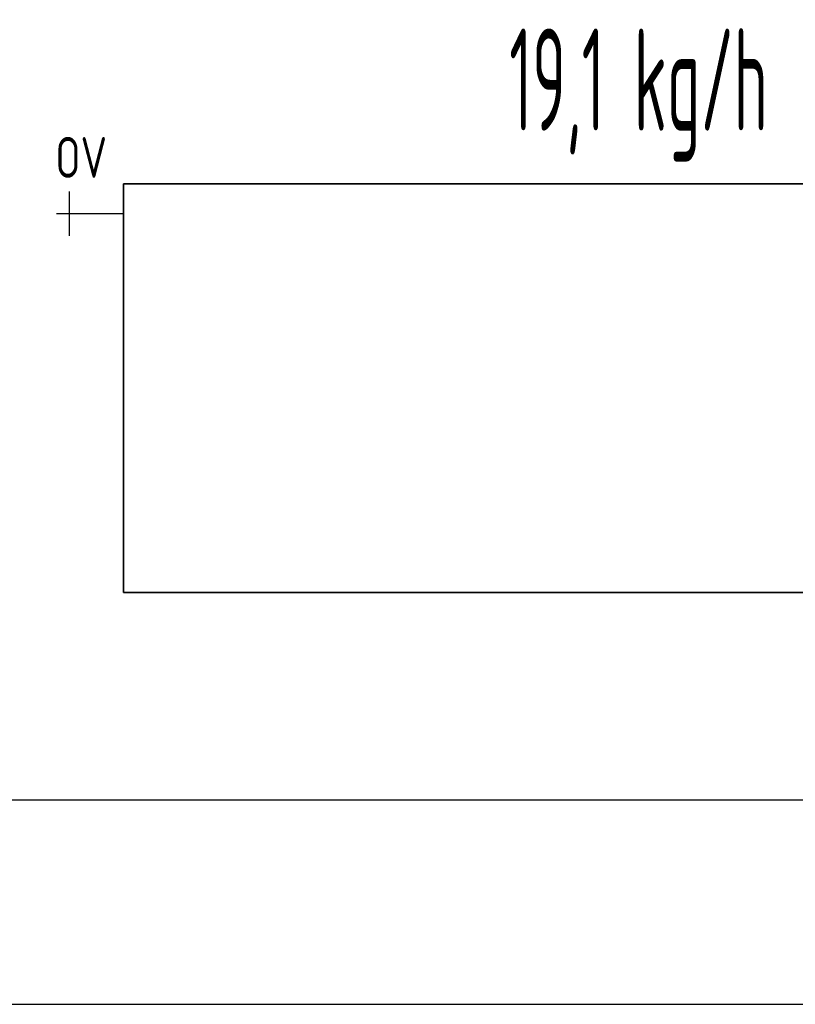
# Model space of a CAD drawing. Header units: millimetres. Extents: x 14365 to 105143, y -126377 to -22383.
# Tile 164 of 191: x 76957 to 77906, y -123757 to -122553. Entities that reach past the tile are written whole.
import ezdxf
from ezdxf.enums import TextEntityAlignment as Align

# ---------------------------------------------------------------- set-up
doc = ezdxf.new("R2010")
doc.units = ezdxf.units.MM
doc.linetypes.add('VERDECKT', pattern=[9.525, 6.35, -3.175])
for name, color, linetype, lineweight in [('JS_VYT_POPIS - OBECNĚ', 7, 'Continuous', 5), ('UT_SCHÉMA_POPIS', 7, 'VERDECKT', 5), ('UT_SCHÉMA_SYMBOLY', 7, 'Continuous', 25), ('UT_ZAŘÍZENÍ - OT', 3, 'Continuous', 35)]:
    doc.layers.add(name, color=color, linetype=linetype, lineweight=lineweight)
doc.styles.add('ISO 2.5', font='isocp.shx', dxfattribs={"width": 0.8, "height": 2.5})
doc.styles.add('VZT_POPIS', font='isocp.shx', dxfattribs={"width": 0.6, "height": 125})

msp = doc.modelspace()

# ---------------------------------------------------------------- linework, layer by layer
at = {"ltscale": 8}
for p, q in [((31841.3, -123507.2), (105085.1, -123507.2)), ((31841.3, -123757.2), (105085.1, -123757.2))]:
    msp.add_line(p, q, dxfattribs=at)
at = {"layer": 'UT_SCHÉMA_SYMBOLY'}
for p, q in [((77018.2, -122816.8), (77018.2, -122762.8)), ((77002.2, -122789.8), (77084.1, -122789.8))]:
    msp.add_line(p, q, dxfattribs=at)
at = {"layer": 'UT_ZAŘÍZENÍ - OT', "linetype": 'Continuous'}
for p, q in [((77084.1, -123253.3), (77084.1, -122753.3)), ((77084.1, -122753.3), (78284.1, -122753.3)), ((78284.1, -123253.3), (77084.1, -123253.3))]:
    msp.add_line(p, q, dxfattribs=at)

# ---------------------------------------------------------------- texts
at = {"layer": 'JS_VYT_POPIS - OBECNĚ', "style": 'VZT_POPIS', "width": 0.5}
msp.add_text('19,1 kg/h', height=125, dxfattribs=at).set_placement((77714.2, -122625.8), align=Align.MIDDLE_CENTER)
at = {"layer": 'UT_SCHÉMA_POPIS', "style": 'ISO 2.5', "width": 0.8}
msp.add_text('OV', height=50, dxfattribs=at).set_placement((77000.7, -122721), align=Align.MIDDLE_LEFT)

doc.saveas('drawing.dxf')
